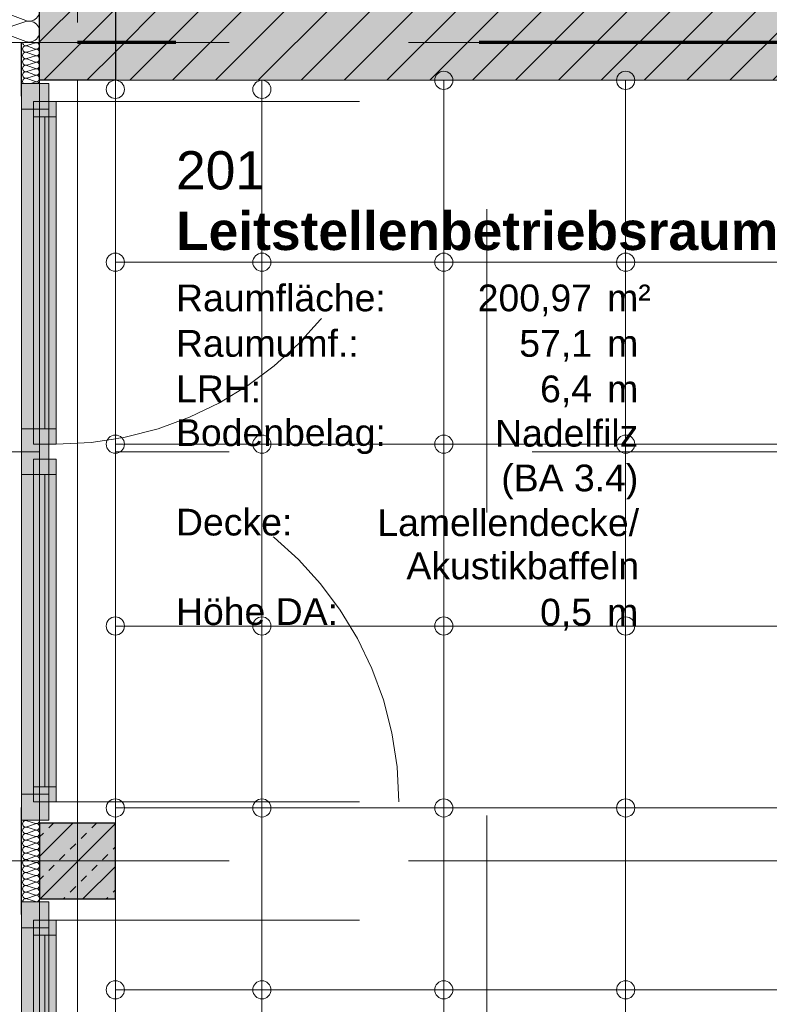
# Model space of a CAD drawing. Header units: metres. Extents: x -45 to 152, y -127 to 99.
# Tile 73 of 256: x -39.34 to -36.87, y -8.57 to -5.33. Entities that reach past the tile are written whole.
import ezdxf

# ---------------------------------------------------------------- set-up
doc = ezdxf.new("R2010")
doc.units = ezdxf.units.M
doc.header["$PDMODE"] = 1
doc.header["$PDSIZE"] = -2
for name, pattern in [('Achsen 01', [5.291531, 3.175, -1.058062, 0.352704, -0.705764]), ('gestrichelt - 01', [2, 1, -1]), ('ISO-03 Gestrichelt mit Abstand', [7.62, 3.048, -4.572]), ('Raster 01', [2, 1, -1])]:
    doc.linetypes.add(name, pattern=pattern)
doc.layers.get('0').update_dxf_attribs({"lineweight": 25})
for name, color, linetype, lineweight, true_color in [('013_Beton und Stahlbetonarbeiten-000 Brüstung', 7, 'Continuous', 9, 0xa6a6a6), ('013_Beton und Stahlbetonarbeiten-000 Sichtbeton-333 Außenstütze', 5, 'Continuous', 5, 0x0000ff), ('013_Beton und Stahlbetonarbeiten-000 Sichtbeton-334 Außenwandöf', 5, 'Continuous', 5, 0x0000ff), ('013_Beton und Stahlbetonarbeiten-000 Sichtbeton-341 tragende In', 5, 'Continuous', 5, 0x0000ff), ('014_Fassadenarbeiten-330 mineralische Dämmung', 7, 'Continuous', 9, 0x666666), ('032_Metallarbeiten-Fenster', 7, 'Continuous', 13, 0x444444), ('AV1-Achsen', 1, 'Achsen 01', 18, 0xff0000), ('AV1-Raster', 7, 'Raster 01', 9, 0xa6a6a6)]:
    doc.layers.add(name, color=color, linetype=linetype, lineweight=lineweight, true_color=true_color)
for name, color, linetype, lineweight in [('013_Beton und Stahlbetonarbeiten-330 Außenstützen', 7, 'Continuous', 25), ('013_Beton und Stahlbetonarbeiten-330 Außenwände', 7, 'Continuous', 25), ('013_Beton und Stahlbetonarbeiten-340 Innenwände', 7, 'Continuous', 18), ('030_Sonnenschutzarbeiten-BLENDSCHUTZ', 7, 'Continuous', 5), ('036_Bodenbelagarbeiten-350 Doppelbodenelement', 7, 'Continuous', 9), ('039_Trockenbauarbeiten-alllg.', 7, 'Continuous', 9), ('_1.35m (3D)', 7, 'Continuous', 9), ('_GRU (2D)', 7, 'Continuous', 9), ('_OG 2 (2D)', 7, 'Continuous', 9), ('_OG 2 - DS (2D)', 7, 'Continuous', 9), ('AV1-Brandschutzkonzept-Brandschutzkonzept', 7, 'Continuous', 5), ('AV1-Stempel-Raumstempel', 7, 'Continuous', 9), ('Bemaßung-Bemaßung', 7, 'Continuous', 9), ('Keine', 7, 'Continuous', 9)]:
    doc.layers.add(name, color=color, linetype=linetype, lineweight=lineweight)
doc.layers.get('0').freeze()
doc.styles.add('Arial', font='arial.ttf')
doc.styles.add('Arial (bold)', font='arialbd.ttf')
doc.dimstyles.new('COE 50', dxfattribs={"dimtxt": 126.090495, "dimasz": 0.001414, "dimexe": 0.001, "dimexo": 0.01, "dimgap": 0.001, "dimtad": 1, "dimdec": 3, "dimtxsty": 'Arial', "dimblk": 'VW_SLASH-4', "dimblk1": 'VW_SLASH-4', "dimblk2": 'VW_SLASH-4', "dimcen": 0, "dimadec": 3, "dimazin": 0, "dimtfac": 0.8, "dimtdec": 3, "dimtix": 1, "dimtmove": 0, "dimatfit": 0, "dimldrblk": 'VW_SLASH-3', "dimfxl": 0.002, "dimfxlon": 1, "dimfrac": 2, "dimtolj": 1, "dimarcsym": 0})
pattern_1 = [(45, (0, 0), (0.07071068, -0.07071068), [0.025, -0.025])]
pattern_2 = [(-135, (0.03106, -0.03313), (0.07071068, -0.07071068), [])]

# ---------------------------------------------------------------- blocks, each defined once
blk = doc.blocks.new('Group-2')
at = {"layer": 'AV1-Raster'}
for p, q in [((-37.8, -22.95), (-37.8, 1.35)), ((1.35, -5.4), (-40.5, -5.4)), ((1.35, -6.75), (-40.5, -6.75)), ((1.35, -8.1), (-40.5, -8.1))]:
    blk.add_line(p, q, dxfattribs=at)
blk = doc.blocks.new('1.35m (3D)')
at = {"layer": 'AV1-Raster', "color": 7}
blk.add_blockref('Group-2', (0, 0), dxfattribs=at)
blk = doc.blocks.new('VW_SLASH-4')
at = {"color": 0, "linetype": 'ByBlock', "lineweight": -2, "transparency": 16777216}
blk.add_line((0, 0), (-1, 0), dxfattribs=at)
at = {"color": 0, "linetype": 'Continuous', "lineweight": 15, "transparency": 16777216, "flags": 128}
blk.add_lwpolyline([(0.5, 0.5), (-0.5, -0.5)], dxfattribs=at)
blk = doc.blocks.new('*D48')
at = {"layer": '030_Sonnenschutzarbeiten-BLENDSCHUTZ', "color": 0, "lineweight": -2}
for p, q in [((-39.575, -8.225), (-39.725, -8.225)), ((-39.675, -10.6043), (-39.675, -8.2957)), ((-39.575, -10.675), (-39.725, -10.675))]:
    blk.add_line(p, q, dxfattribs=at)
at = {"layer": 'Defpoints', "color": 0}
for p in [(-39.675, -8.225), (-38.91, -8.225), (-38.91, -10.675)]:
    blk.add_point(p, dxfattribs=at)
at = {"layer": '030_Sonnenschutzarbeiten-BLENDSCHUTZ', "color": 0, "lineweight": -2, "xscale": 0.070693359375, "yscale": 0.070693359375, "zscale": 0.070693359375}
for p, rotation in [((-39.675, -8.225), 90), ((-39.675, -10.675), 270)]:
    blk.add_blockref('VW_SLASH-4', p, dxfattribs=dict(at, rotation=rotation))
at = {"layer": '030_Sonnenschutzarbeiten-BLENDSCHUTZ', "color": 0, "lineweight": 13, "insert": (-39.8008, -9.45), "char_height": 0.12609, "attachment_point": 5, "rotation": 90, "style": 'Arial'}
blk.add_mtext('\\A1;2,45', dxfattribs=at)
blk = doc.blocks.new('VW_SLASH-3')
at = {"color": 0, "linetype": 'ByBlock', "lineweight": -2, "transparency": 16777216}
blk.add_line((0, 0), (-1, 0), dxfattribs=at)
at = {"color": 0, "linetype": 'Continuous', "lineweight": 15, "transparency": 16777216, "flags": 128}
blk.add_lwpolyline([(0.5, 0.5), (-0.5, -0.5)], dxfattribs=at)
blk = doc.blocks.new('*D49')
at = {"layer": '030_Sonnenschutzarbeiten-BLENDSCHUTZ', "color": 0, "lineweight": -2}
for p, q in [((-39.575, -5.525), (-39.725, -5.525)), ((-39.675, -7.9043), (-39.675, -5.5957)), ((-39.575, -7.975), (-39.725, -7.975))]:
    blk.add_line(p, q, dxfattribs=at)
at = {"layer": 'Defpoints', "color": 0}
for p in [(-39.675, -5.525), (-38.91, -5.525), (-38.91, -7.975)]:
    blk.add_point(p, dxfattribs=at)
at = {"layer": '030_Sonnenschutzarbeiten-BLENDSCHUTZ', "color": 0, "lineweight": -2, "xscale": 0.070693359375, "yscale": 0.070693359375, "zscale": 0.070693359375}
for p, rotation in [((-39.675, -5.525), 90), ((-39.675, -7.975), 270)]:
    blk.add_blockref('VW_SLASH-4', p, dxfattribs=dict(at, rotation=rotation))
at = {"layer": '030_Sonnenschutzarbeiten-BLENDSCHUTZ', "color": 0, "lineweight": 13, "insert": (-39.8008, -6.75), "char_height": 0.12609, "attachment_point": 5, "rotation": 90, "style": 'Arial'}
blk.add_mtext('\\A1;2,45', dxfattribs=at)
blk = doc.blocks.new('Group-187')
at = {"layer": '014_Fassadenarbeiten-330 mineralische Dämmung', "transparency": 33554687, "flags": 128}
for points in [[(-5.2626, 39.32, -0.324435), (-5.2752, 39.2816, -0.324435), (-5.3156, 39.2816, -0.324435), (-5.3282, 39.32), (-5.2949, 39.41, 0.324488), (-5.3075, 39.4485, 0.324488), (-5.3479, 39.4485, 0.324488), (-5.3605, 39.41), (-5.3315, 39.32, -0.324435), (-5.3441, 39.2816, -0.324435), (-5.3845, 39.2816, -0.324435), (-5.3971, 39.32), (-5.3638, 39.41, 0.54007), (-5.4, 39.4548)], [(-5.3971, 39.32, 1.372583), (-5.3315, 39.32), (-5.3605, 39.41, -1.372995)], [(-5.2949, 39.41), (-5.3282, 39.32, 1.372583), (-5.2626, 39.32)], [(-5.4, 39.3184, -0.131588), (-5.4, 39.3005)]]:
    blk.add_lwpolyline(points, format="xyb", dxfattribs=at)
blk = doc.blocks.new('Group-188')
at = {"layer": '014_Fassadenarbeiten-330 mineralische Dämmung', "transparency": 33554687}
blk.add_blockref('Group-187', (0, 0), dxfattribs=at)
blk = doc.blocks.new('Parametric Object-25')
at = {"layer": '014_Fassadenarbeiten-330 mineralische Dämmung', "color": 7, "transparency": 33554687}
blk.add_blockref('Group-188', (0, 0), dxfattribs=at)
at = {"layer": '014_Fassadenarbeiten-330 mineralische Dämmung', "color": 0, "flags": 1}
for tag in ['IFC_UUID', 'instanceID', 'prm0_name', 'prm0_type', 'prm0_value', 'prm1_name', 'prm1_type', 'prm1_value', 'prm2_name', 'prm2_type', 'prm2_value', 'prm3_name', 'prm3_type', 'prm3_value', 'prm4_name', 'prm4_type', 'prm4_value', 'prm5_name', 'prm5_type', 'prm5_value', 'prm6_name', 'prm6_type', 'prm6_value']:
    blk.add_attdef(tag, (-39.4645, -5.4048), '', height=0.00018, dxfattribs=at)
blk = doc.blocks.new('*D443')
at = {"layer": 'Bemaßung-Bemaßung', "color": 0, "lineweight": -2}
for p, q in [((-42.225, 0), (-42.375, 0)), ((-42.325, -5.3293), (-42.325, -0.0707)), ((-42.225, -5.4), (-42.375, -5.4))]:
    blk.add_line(p, q, dxfattribs=at)
at = {"layer": 'Defpoints', "color": 0}
for p in [(-39.15, 0), (-42.325, 0), (-39.15, -5.4)]:
    blk.add_point(p, dxfattribs=at)
at = {"layer": 'Bemaßung-Bemaßung', "color": 0, "lineweight": -2, "xscale": 0.070693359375, "yscale": 0.070693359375, "zscale": 0.070693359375}
for p, rotation in [((-42.325, 0), 90), ((-42.325, -5.4), 270)]:
    blk.add_blockref('VW_SLASH-4', p, dxfattribs=dict(at, rotation=rotation))
at = {"layer": 'Bemaßung-Bemaßung', "color": 0, "insert": (-42.4356, -2.7), "char_height": 0.10087, "attachment_point": 5, "rotation": 90, "style": 'Arial'}
blk.add_mtext('\\A1;5,40', dxfattribs=at)
blk = doc.blocks.new('*D444')
at = {"layer": 'Bemaßung-Bemaßung', "color": 0, "lineweight": -2}
for p, q in [((-42.225, -5.4), (-42.375, -5.4)), ((-42.325, -8.0293), (-42.325, -5.4707)), ((-42.225, -8.1), (-42.375, -8.1))]:
    blk.add_line(p, q, dxfattribs=at)
at = {"layer": 'Defpoints', "color": 0}
for p in [(-42.325, -5.4), (-39.15, -5.4), (-39.15, -8.1)]:
    blk.add_point(p, dxfattribs=at)
at = {"layer": 'Bemaßung-Bemaßung', "color": 0, "lineweight": -2, "xscale": 0.070693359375, "yscale": 0.070693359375, "zscale": 0.070693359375}
for p, rotation in [((-42.325, -5.4), 90), ((-42.325, -8.1), 270)]:
    blk.add_blockref('VW_SLASH-4', p, dxfattribs=dict(at, rotation=rotation))
at = {"layer": 'Bemaßung-Bemaßung', "color": 0, "insert": (-42.4356, -6.75), "char_height": 0.10087, "attachment_point": 5, "rotation": 90, "style": 'Arial'}
blk.add_mtext('\\A1;2,70', dxfattribs=at)
blk = doc.blocks.new('*D445')
at = {"layer": 'Bemaßung-Bemaßung', "color": 0, "lineweight": -2}
for p, q in [((-42.225, -8.1), (-42.375, -8.1)), ((-42.325, -13.4293), (-42.325, -8.1707)), ((-42.225, -13.5), (-42.375, -13.5))]:
    blk.add_line(p, q, dxfattribs=at)
at = {"layer": 'Defpoints', "color": 0}
for p in [(-42.325, -8.1), (-39.15, -8.1), (-39.15, -13.5)]:
    blk.add_point(p, dxfattribs=at)
at = {"layer": 'Bemaßung-Bemaßung', "color": 0, "lineweight": -2, "xscale": 0.070693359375, "yscale": 0.070693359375, "zscale": 0.070693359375}
for p, rotation in [((-42.325, -8.1), 90), ((-42.325, -13.5), 270)]:
    blk.add_blockref('VW_SLASH-4', p, dxfattribs=dict(at, rotation=rotation))
at = {"layer": 'Bemaßung-Bemaßung', "color": 0, "insert": (-42.4356, -10.8), "char_height": 0.10087, "attachment_point": 5, "rotation": 90, "style": 'Arial'}
blk.add_mtext('\\A1;5,40', dxfattribs=at)
blk = doc.blocks.new('*D683')
at = {"layer": 'Bemaßung-Bemaßung', "color": 0, "linetype": 'Continuous', "lineweight": -2}
for p, q in [((-40.225, -5.525), (-40.375, -5.525)), ((-40.325, -5.5957), (-40.325, -18.2043)), ((-40.225, -18.275), (-40.375, -18.275))]:
    blk.add_line(p, q, dxfattribs=at)
at = {"layer": 'Defpoints', "color": 0}
for p in [(-39.025, -5.525), (-40.325, -18.275), (-38.95, -18.275)]:
    blk.add_point(p, dxfattribs=at)
at = {"layer": 'Bemaßung-Bemaßung', "color": 0, "lineweight": -2, "xscale": 0.070693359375, "yscale": 0.070693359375, "zscale": 0.070693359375}
for p, rotation in [((-40.325, -5.525), 90), ((-40.325, -18.275), 270)]:
    blk.add_blockref('VW_SLASH-4', p, dxfattribs=dict(at, rotation=rotation))
at = {"layer": 'Bemaßung-Bemaßung', "color": 0, "insert": (-40.4356, -11.9), "char_height": 0.10087, "attachment_point": 5, "rotation": 90, "style": 'Arial'}
blk.add_mtext('\\A1;12,75', dxfattribs=at)
blk = doc.blocks.new('*D684')
at = {"layer": 'Bemaßung-Bemaßung', "color": 0, "linetype": 'Continuous', "lineweight": -2}
for p, q in [((-40.225, -5.275), (-40.375, -5.275)), ((-40.325, -5.3457), (-40.325, -5.4543)), ((-40.225, -5.525), (-40.375, -5.525))]:
    blk.add_line(p, q, dxfattribs=at)
at = {"layer": 'Defpoints', "color": 0}
for p in [(-39.025, -5.275), (-40.325, -5.525), (-39.025, -5.525)]:
    blk.add_point(p, dxfattribs=at)
at = {"layer": 'Bemaßung-Bemaßung', "color": 0, "lineweight": -2, "xscale": 0.070693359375, "yscale": 0.070693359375, "zscale": 0.070693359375}
for p, rotation in [((-40.325, -5.275), 90), ((-40.325, -5.525), 270)]:
    blk.add_blockref('VW_SLASH-4', p, dxfattribs=dict(at, rotation=rotation))
at = {"layer": 'Bemaßung-Bemaßung', "color": 0, "insert": (-40.4265, -5.4), "char_height": 0.10087, "attachment_point": 5, "rotation": 90, "style": 'Arial'}
blk.add_mtext('\\A1;25', dxfattribs=at)
blk = doc.blocks.new('*D727')
at = {"layer": 'Bemaßung-Bemaßung', "color": 0, "lineweight": -2}
for p, q in [((-40.725, -8.225), (-40.875, -8.225)), ((-40.825, -8.2957), (-40.825, -10.6043)), ((-40.725, -10.675), (-40.875, -10.675))]:
    blk.add_line(p, q, dxfattribs=at)
at = {"layer": 'Defpoints', "color": 0}
for p in [(-39.025, -8.225), (-40.825, -10.675), (-39.025, -10.675)]:
    blk.add_point(p, dxfattribs=at)
at = {"layer": 'Bemaßung-Bemaßung', "color": 0, "lineweight": -2, "xscale": 0.070693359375, "yscale": 0.070693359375, "zscale": 0.070693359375}
for p, rotation in [((-40.825, -8.225), 90), ((-40.825, -10.675), 270)]:
    blk.add_blockref('VW_SLASH-4', p, dxfattribs=dict(at, rotation=rotation))
at = {"layer": 'Bemaßung-Bemaßung', "color": 0, "insert": (-40.9356, -9.45), "char_height": 0.10087, "attachment_point": 5, "rotation": 90, "style": 'Arial'}
blk.add_mtext('\\A1;2,45', dxfattribs=at)
blk = doc.blocks.new('*D728')
at = {"layer": 'Bemaßung-Bemaßung', "color": 0, "lineweight": -2}
for p, q in [((-40.725, -7.975), (-40.875, -7.975)), ((-40.825, -8.0457), (-40.825, -8.1543)), ((-40.725, -8.225), (-40.875, -8.225))]:
    blk.add_line(p, q, dxfattribs=at)
at = {"layer": 'Defpoints', "color": 0}
for p in [(-39.025, -7.975), (-40.825, -8.225), (-39.025, -8.225)]:
    blk.add_point(p, dxfattribs=at)
at = {"layer": 'Bemaßung-Bemaßung', "color": 0, "lineweight": -2, "xscale": 0.070693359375, "yscale": 0.070693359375, "zscale": 0.070693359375}
for p, rotation in [((-40.825, -7.975), 90), ((-40.825, -8.225), 270)]:
    blk.add_blockref('VW_SLASH-4', p, dxfattribs=dict(at, rotation=rotation))
at = {"layer": 'Bemaßung-Bemaßung', "color": 0, "insert": (-40.9265, -8.1), "char_height": 0.10087, "attachment_point": 5, "rotation": 90, "style": 'Arial'}
blk.add_mtext('\\A1;25', dxfattribs=at)
blk = doc.blocks.new('*D729')
at = {"layer": 'Bemaßung-Bemaßung', "color": 0, "lineweight": -2}
for p, q in [((-40.725, -5.525), (-40.875, -5.525)), ((-40.825, -5.5957), (-40.825, -7.9043)), ((-40.725, -7.975), (-40.875, -7.975))]:
    blk.add_line(p, q, dxfattribs=at)
at = {"layer": 'Defpoints', "color": 0}
for p in [(-39.275, -5.525), (-40.825, -7.975), (-39.025, -7.975)]:
    blk.add_point(p, dxfattribs=at)
at = {"layer": 'Bemaßung-Bemaßung', "color": 0, "lineweight": -2, "xscale": 0.070693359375, "yscale": 0.070693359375, "zscale": 0.070693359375}
for p, rotation in [((-40.825, -5.525), 90), ((-40.825, -7.975), 270)]:
    blk.add_blockref('VW_SLASH-4', p, dxfattribs=dict(at, rotation=rotation))
at = {"layer": 'Bemaßung-Bemaßung', "color": 0, "insert": (-40.9356, -6.75), "char_height": 0.10087, "attachment_point": 5, "rotation": 90, "style": 'Arial'}
blk.add_mtext('\\A1;2,45', dxfattribs=at)
blk = doc.blocks.new('*D730')
at = {"layer": 'Bemaßung-Bemaßung', "color": 0, "lineweight": -2}
for p, q in [((-40.725, 0.125), (-40.875, 0.125)), ((-40.825, 0.0543), (-40.825, -5.4543)), ((-40.725, -5.525), (-40.875, -5.525))]:
    blk.add_line(p, q, dxfattribs=at)
at = {"layer": 'Defpoints', "color": 0}
for p in [(-39.275, 0.125), (-40.825, -5.525), (-39.275, -5.525)]:
    blk.add_point(p, dxfattribs=at)
at = {"layer": 'Bemaßung-Bemaßung', "color": 0, "lineweight": -2, "xscale": 0.070693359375, "yscale": 0.070693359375, "zscale": 0.070693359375}
for p, rotation in [((-40.825, 0.125), 90), ((-40.825, -5.525), 270)]:
    blk.add_blockref('VW_SLASH-4', p, dxfattribs=dict(at, rotation=rotation))
at = {"layer": 'Bemaßung-Bemaßung', "color": 0, "insert": (-40.9356, -2.7), "char_height": 0.10087, "attachment_point": 5, "rotation": 90, "style": 'Arial'}
blk.add_mtext('\\A1;5,65', dxfattribs=at)
blk = doc.blocks.new('Group-315')
at = {"layer": 'AV1-Stempel-Raumstempel'}
for s, insert, char_height, attachment_point, line_spacing_factor, style in [('201', (-38.825, -5.7587), 0.12609, 1, 0.969122, 'Arial'), ('Leitstellenbetriebsraum', (-38.825, -5.9587), 0.12609, 1, 0.969122, 'Arial (bold)'), ('Raumfläche:', (-38.825, -6.1986), 0.088263, 1, 0.967919, 'Arial'), ('200,97', (-37.4525, -6.1986), 0.08826, 3, 0.967919, 'Arial'), ('m²', (-37.4025, -6.1986), 0.08826, 1, 0.967919, 'Arial'), ('Raumumf.:', (-38.825, -6.3486), 0.08826, 1, 0.967919, 'Arial'), ('57,1', (-37.4525, -6.3486), 0.08826, 3, 0.967919, 'Arial'), ('m', (-37.4025, -6.3486), 0.0883, 1, 0.967919, 'Arial'), ('LRH:', (-38.825, -6.4986), 0.08826, 1, 0.967919, 'Arial'), ('6,4', (-37.4525, -6.4986), 0.08826, 3, 0.967919, 'Arial'), ('m', (-37.4025, -6.4986), 0.0883, 1, 0.967919, 'Arial'), ('Bodenbelag:', (-38.825, -6.643), 0.088263, 1, 0.967919, 'Arial'), ('Nadelfilz', (-37.2997, -6.6449), 0.08826, 3, 0.967919, 'Arial'), ('(BA 3.4)', (-37.2997, -6.7924), 0.08826, 3, 0.967919, 'Arial'), ('Decke:', (-38.825, -6.9381), 0.08826, 1, 0.967919, 'Arial'), ('Lamellendecke/\\PAkustikbaffeln', (-37.2972, -6.94), 0.088263, 3, 0.967919, 'Arial'), ('Höhe DA:', (-38.825, -7.2332), 0.08826, 1, 0.967919, 'Arial'), ('0,5', (-37.4525, -7.2351), 0.08826, 3, 0.967919, 'Arial'), ('m', (-37.4025, -7.2351), 0.0883, 1, 0.967919, 'Arial')]:
    blk.add_mtext(s, dxfattribs=dict(at, insert=insert, char_height=char_height, attachment_point=attachment_point, line_spacing_factor=line_spacing_factor, style=style))
at = {"layer": 'AV1-Stempel-Raumstempel', "color": 0, "flags": 1}
for tag in ['Raumnummer', 'Raumname', 'Raumfläche', 'Raumumfang', 'LRH', 'Bodenbelag', 'Bodendetail', 'Decke', 'Höhe_DA']:
    blk.add_attdef(tag, (-39.025, -7.3535), '', height=0.00018, dxfattribs=at)
blk = doc.blocks.new('COE - Fenster 01')
at = {"layer": '032_Metallarbeiten-Fenster', "linetype": 'Continuous', "lineweight": 0}
for points in [[(-0.03, 2.515), (-0.03, 2.43), (0.06, 2.43), (0.06, 2.515)], [(0.02, 2.455), (0.02, 2.405), (-0.055, 2.405), (-0.055, 2.455)], [(0.02, 2.405), (0.02, 1.375), (-0.055, 1.375), (-0.055, 2.405)], [(-0.03, 2.43), (0.06, 2.43), (0.06, 0.17), (-0.03, 0.17)], [(0.02, 1.375), (0.02, 1.325), (-0.055, 1.325), (-0.055, 1.375)], [(0.06, 1.375), (0.06, 1.225), (-0.03, 1.225), (-0.03, 1.375)], [(0.02, 1.225), (0.02, 1.275), (-0.055, 1.275), (-0.055, 1.225)], [(0.02, 0.195), (0.02, 1.225), (-0.055, 1.225), (-0.055, 0.195)], [(0.02, 0.145), (0.02, 0.195), (-0.055, 0.195), (-0.055, 0.145)], [(0.06, 0.17), (-0.03, 0.17), (-0.03, 0.085), (0.06, 0.085)]]:
    blk.add_hatch(color=7, dxfattribs=at).paths.add_polyline_path(points)
at = {"layer": '032_Metallarbeiten-Fenster', "color": 7, "linetype": 'gestrichelt - 01', "lineweight": 18, "transparency": 33554687}
for p, q in [((-0.055, 2.455), (-1.185, 2.455)), ((-0.055, 0.145), (-1.185, 0.145))]:
    blk.add_line(p, q, dxfattribs=at)
at = {"layer": '032_Metallarbeiten-Fenster', "color": 7, "lineweight": 18}
for p, q in [((-0.0175, 2.405), (-0.0175, 1.375)), ((-0.0175, 0.195), (-0.0175, 1.225))]:
    blk.add_line(p, q, dxfattribs=at)
at = {"layer": '032_Metallarbeiten-Fenster', "color": 7, "lineweight": 18, "flags": 128}
for points in [[(-0.03, 2.515), (-0.03, 2.43), (0.06, 2.43), (0.06, 2.515)], [(0.02, 2.455), (0.02, 2.405), (-0.055, 2.405), (-0.055, 2.455)], [(0.02, 2.405), (0.02, 1.375), (-0.055, 1.375), (-0.055, 2.405)], [(-0.03, 2.43), (0.06, 2.43), (0.06, 0.17), (-0.03, 0.17)], [(0.02, 1.375), (0.02, 1.325), (-0.055, 1.325), (-0.055, 1.375)], [(0.06, 1.375), (0.06, 1.225), (-0.03, 1.225), (-0.03, 1.375)], [(0.02, 1.225), (0.02, 1.275), (-0.055, 1.275), (-0.055, 1.225)], [(0.02, 0.195), (0.02, 1.225), (-0.055, 1.225), (-0.055, 0.195)], [(0.02, 0.145), (0.02, 0.195), (-0.055, 0.195), (-0.055, 0.145)], [(0.06, 0.17), (-0.03, 0.17), (-0.03, 0.085), (0.06, 0.085)]]:
    blk.add_lwpolyline(points, close=True, dxfattribs=at)
at = {"layer": '032_Metallarbeiten-Fenster', "color": 7, "linetype": 'gestrichelt - 01', "lineweight": 18, "transparency": 33554687}
for centre, start, end in [((-0.055, 2.455), 180.0004, 270), ((-0.055, 0.145), 90, 179.9996)]:
    blk.add_arc(centre, 1.13, start, end, dxfattribs=at)
blk = doc.blocks.new('Group-432')
at = {"layer": '014_Fassadenarbeiten-330 mineralische Dämmung', "transparency": 33554687, "flags": 128}
for points in [[(15.3239, -23.284, 0.513088), (15.3342, -23.27), (15.3252, -23.242, -1.372995), (15.3456, -23.242), (15.3353, -23.27, 1.372583), (15.3557, -23.27), (15.3467, -23.242, -1.372995), (15.3671, -23.242), (15.3567, -23.27, 1.372583), (15.3771, -23.27)], [(15.3353, -23.27, 1.372583), (15.3557, -23.27), (15.3467, -23.242, -1.372995), (15.3671, -23.242), (15.3567, -23.27, 1.372583), (15.3771, -23.27), (15.3681, -23.242, -1.372995), (15.3885, -23.242), (15.3782, -23.27, 1.372583), (15.3986, -23.27), (15.3896, -23.242, -1.372995), (15.41, -23.242), (15.3996, -23.27, 1.372583), (15.42, -23.27), (15.411, -23.242, -1.372995), (15.4314, -23.242), (15.4211, -23.27, 1.372583), (15.4415, -23.27), (15.4325, -23.242, -1.372995), (15.4529, -23.242), (15.4425, -23.27, 1.372583), (15.4629, -23.27), (15.4539, -23.242, -1.372995), (15.4743, -23.242), (15.464, -23.27, 1.372583), (15.4844, -23.27), (15.4754, -23.242, -1.372995), (15.4958, -23.242), (15.4854, -23.27, 1.372583), (15.5058, -23.27), (15.4968, -23.242, -1.372995), (15.5172, -23.242), (15.5069, -23.27, 1.372583), (15.5273, -23.27), (15.5183, -23.242, -1.372995), (15.5387, -23.242), (15.5283, -23.27, 1.372583), (15.5487, -23.27), (15.5397, -23.242, -1.372995), (15.5601, -23.242), (15.5498, -23.27, 1.372583), (15.5702, -23.27), (15.5612, -23.242, -1.372995), (15.5816, -23.242)], [(15.5283, -23.27, 0.324435), (15.5322, -23.282, 0.324435), (15.5448, -23.282, 0.324435), (15.5487, -23.27), (15.5397, -23.242, -0.324488), (15.5436, -23.23, -0.324488), (15.5562, -23.23, -0.324488), (15.5601, -23.242), (15.5498, -23.27, 0.324435), (15.5537, -23.282, 0.324435), (15.5663, -23.282, 0.324435), (15.5702, -23.27), (15.5612, -23.242, -0.324488), (15.5651, -23.23, -0.324488), (15.5777, -23.23, -0.324488), (15.5816, -23.242), (15.5712, -23.27, 0.324435), (15.5751, -23.282, 0.324435), (15.5877, -23.282, 0.324435), (15.5916, -23.27), (15.5826, -23.242, -0.540253), (15.5939, -23.228)], [(15.5939, -23.2791, -0.225321), (15.5927, -23.27), (15.5939, -23.2667)]]:
    blk.add_lwpolyline(points, format="xyb", dxfattribs=at)
blk = doc.blocks.new('Group-436')
at = {"layer": '014_Fassadenarbeiten-330 mineralische Dämmung', "transparency": 33554687}
blk.add_blockref('Group-432', (0, 0), dxfattribs=at)
blk = doc.blocks.new('Parametric Object-54')
at = {"layer": '014_Fassadenarbeiten-330 mineralische Dämmung', "color": 7, "transparency": 33554687}
blk.add_blockref('Group-436', (0, 0), dxfattribs=at)
at = {"layer": '014_Fassadenarbeiten-330 mineralische Dämmung', "color": 0, "flags": 1}
for tag in ['IFC_UUID', 'instanceID', 'prm0_name', 'prm0_type', 'prm0_value', 'prm1_name', 'prm1_type', 'prm1_value', 'prm2_name', 'prm2_type', 'prm2_value', 'prm3_name', 'prm3_type', 'prm3_value', 'prm4_name', 'prm4_type', 'prm4_value', 'prm5_name', 'prm5_type', 'prm5_value', 'prm6_name', 'prm6_type', 'prm6_value']:
    blk.add_attdef(tag, (-39.3335, -8.235), '', height=0.00018, dxfattribs=at)
blk = doc.blocks.new('Group-438')
at = {"layer": '014_Fassadenarbeiten-330 mineralische Dämmung', "transparency": 33554687, "flags": 128}
for points in [[(15.4589, -23.284, 0.513088), (15.4692, -23.27), (15.4602, -23.242, -1.372995), (15.4806, -23.242), (15.4703, -23.27, 1.372583), (15.4907, -23.27), (15.4817, -23.242, -1.372995), (15.5021, -23.242), (15.4917, -23.27, 1.372583), (15.5121, -23.27)], [(15.4703, -23.27, 1.372583), (15.4907, -23.27), (15.4817, -23.242, -1.372995), (15.5021, -23.242), (15.4917, -23.27, 1.372583), (15.5121, -23.27), (15.5031, -23.242, -1.372995), (15.5235, -23.242), (15.5132, -23.27, 1.372583), (15.5336, -23.27), (15.5246, -23.242, -1.372995), (15.545, -23.242), (15.5346, -23.27, 1.372583), (15.555, -23.27), (15.546, -23.242, -1.372995), (15.5664, -23.242)], [(15.5132, -23.27, 0.324435), (15.5171, -23.282, 0.324435), (15.5297, -23.282, 0.324435), (15.5336, -23.27), (15.5246, -23.242, -0.324488), (15.5285, -23.23, -0.324488), (15.5411, -23.23, -0.324488), (15.545, -23.242), (15.5346, -23.27, 0.324435), (15.5385, -23.282, 0.324435), (15.5511, -23.282, 0.324435), (15.555, -23.27), (15.546, -23.242, -0.324488), (15.5499, -23.23, -0.324488), (15.5625, -23.23, -0.324488), (15.5664, -23.242), (15.5561, -23.27, 0.324435), (15.56, -23.282, 0.324435), (15.5726, -23.282, 0.324435), (15.5765, -23.27), (15.5675, -23.242, -0.324488), (15.5714, -23.23, -0.324488), (15.584, -23.23, -0.324488), (15.5879, -23.242), (15.5775, -23.27, 0.719228), (15.5939, -23.2821)], [(15.5939, -23.2574), (15.5889, -23.242, -0.356824), (15.5939, -23.2294)]]:
    blk.add_lwpolyline(points, format="xyb", dxfattribs=at)
blk = doc.blocks.new('Group-442')
at = {"layer": '014_Fassadenarbeiten-330 mineralische Dämmung', "transparency": 33554687}
blk.add_blockref('Group-438', (0, 0), dxfattribs=at)
blk = doc.blocks.new('Parametric Object-55')
at = {"layer": '014_Fassadenarbeiten-330 mineralische Dämmung', "color": 7, "transparency": 33554687}
blk.add_blockref('Group-442', (0, 0), dxfattribs=at)
at = {"layer": '014_Fassadenarbeiten-330 mineralische Dämmung', "color": 0, "flags": 1}
for tag in ['IFC_UUID', 'instanceID', 'prm0_name', 'prm0_type', 'prm0_value', 'prm1_name', 'prm1_type', 'prm1_value', 'prm2_name', 'prm2_type', 'prm2_value', 'prm3_name', 'prm3_type', 'prm3_value', 'prm4_name', 'prm4_type', 'prm4_value', 'prm5_name', 'prm5_type', 'prm5_value', 'prm6_name', 'prm6_type', 'prm6_value']:
    blk.add_attdef(tag, (-39.3474, -5.535), '', height=0.00018, dxfattribs=at)
blk = doc.blocks.new('Group-736')
at = {"layer": 'AV1-Achsen'}
blk.add_line((-39.15, -26.5), (-39.15, 4.9), dxfattribs=at)
blk = doc.blocks.new('Group-741')
at = {"layer": 'AV1-Achsen'}
blk.add_line((-43.35, -5.4), (4.2, -5.4), dxfattribs=at)
blk = doc.blocks.new('Group-742')
at = {"layer": 'AV1-Achsen'}
blk.add_line((-43.35, -8.1), (4.2, -8.1), dxfattribs=at)
blk = doc.blocks.new('GRU (2D)')
at = {"layer": 'AV1-Achsen', "color": 7}
for name in ['Group-736', 'Group-741', 'Group-742']:
    blk.add_blockref(name, (0, 0), dxfattribs=at)
blk = doc.blocks.new('OG 2 - DS (2D)')
at = {"layer": '030_Sonnenschutzarbeiten-BLENDSCHUTZ', "linetype": 'Continuous', "lineweight": 0, "transparency": 33554610}
for points in [[(-39.15, -5.525), (-39.15, -7.975), (-39.22, -7.975), (-39.22, -5.525)], [(-39.15, -10.675), (-39.15, -8.225), (-39.22, -8.225), (-39.22, -10.675)]]:
    blk.add_hatch(color=161, dxfattribs=at).paths.add_polyline_path(points)
at = {"layer": '030_Sonnenschutzarbeiten-BLENDSCHUTZ', "color": 251, "lineweight": 13, "flags": 128}
for points in [[(-39.15, -5.525), (-39.15, -7.975), (-39.22, -7.975), (-39.22, -5.525)], [(-39.15, -10.675), (-39.15, -8.225), (-39.22, -8.225), (-39.22, -10.675)]]:
    blk.add_lwpolyline(points, close=True, dxfattribs=at)
at = {"layer": '030_Sonnenschutzarbeiten-BLENDSCHUTZ', "color": 7, "lineweight": 13}
for base, p1, p2, picture, middle in [((-39.675, -5.525), (-38.91, -7.975), (-38.91, -5.525), '*D49', (-39.8008, -6.75)), ((-39.675, -8.225), (-38.91, -10.675), (-38.91, -8.225), '*D48', (-39.8008, -9.45))]:
    dim = blk.add_linear_dim(base=base, p1=p1, p2=p2, angle=270, text='2,45', dimstyle='COE 50', override={"dimtxt": 0.12609, "dimasz": 0.070693, "dimexe": 0.05, "dimgap": 0.05, "dimpost": '<>', "dimtxsty": 'Arial', "dimtmove": 2, "dimfxl": 0.1}, dxfattribs=at)
    dim.commit()
    dim.dimension.update_dxf_attribs({"geometry": picture, "text_midpoint": middle})
blk = doc.blocks.new('OG 2 (2D)')
at = {"layer": '032_Metallarbeiten-Fenster', "linetype": 'Continuous', "lineweight": 0, "transparency": 33554687}
for points in [[(-39.3343, -5.4), (-39.3343, -5.5769), (-39.3363, -5.5769), (-39.3363, -5.4)], [(-39.3343, -7.9231), (-39.3343, -8.2769), (-39.3363, -8.2769), (-39.3363, -7.9231)]]:
    blk.add_hatch(color=181, dxfattribs=at).paths.add_polyline_path(points)
at = {"layer": '014_Fassadenarbeiten-330 mineralische Dämmung', "flags": 128}
blk.add_lwpolyline([(-18.9, 0.305), (-18.9, 0.125), (-39.275, 0.125), (-39.275, -5.4), (-39.455, -5.4), (-39.455, 0.305)], close=True, dxfattribs=at)
at = {"layer": '032_Metallarbeiten-Fenster', "color": 7, "linetype": 'Continuous', "lineweight": 9, "transparency": 33554687, "flags": 128}
for points in [[(-39.3343, -5.4), (-39.3343, -5.5769), (-39.3363, -5.5769), (-39.3363, -5.4)], [(-39.3343, -7.9231), (-39.3343, -8.2769), (-39.3363, -8.2769), (-39.3363, -7.9231)]]:
    blk.add_lwpolyline(points, close=True, dxfattribs=at)
at = {"layer": '036_Bodenbelagarbeiten-350 Doppelbodenelement', "color": 230, "linetype": 'Continuous', "flags": 128}
for points in [[(-38.5416, -5.525), (-37.9416, -5.525), (-37.9416, -6.125), (-38.5416, -6.125)], [(-37.9416, -5.525), (-37.3416, -5.525), (-37.3416, -6.125), (-37.9416, -6.125)], [(-37.3416, -5.525), (-36.7416, -5.525), (-36.7416, -6.125), (-37.3416, -6.125)], [(-38.5416, -6.125), (-37.9416, -6.125), (-37.9416, -6.725), (-38.5416, -6.725)], [(-37.9416, -6.125), (-37.3416, -6.125), (-37.3416, -6.725), (-37.9416, -6.725)], [(-37.3416, -6.125), (-36.7416, -6.125), (-36.7416, -6.725), (-37.3416, -6.725)], [(-38.5416, -6.725), (-37.9416, -6.725), (-37.9416, -7.325), (-38.5416, -7.325)], [(-37.9416, -6.725), (-37.3416, -6.725), (-37.3416, -7.325), (-37.9416, -7.325)], [(-37.3416, -6.725), (-36.7416, -6.725), (-36.7416, -7.325), (-37.3416, -7.325)], [(-38.5416, -7.325), (-37.9416, -7.325), (-37.9416, -7.925), (-38.5416, -7.925)], [(-37.9416, -7.325), (-37.3416, -7.325), (-37.3416, -7.925), (-37.9416, -7.925)], [(-37.3416, -7.325), (-36.7416, -7.325), (-36.7416, -7.925), (-37.3416, -7.925)], [(-38.5416, -7.925), (-37.9416, -7.925), (-37.9416, -8.525), (-38.5416, -8.525)], [(-37.9416, -7.925), (-37.3416, -7.925), (-37.3416, -8.525), (-37.9416, -8.525)], [(-37.3416, -7.925), (-36.7416, -7.925), (-36.7416, -8.525), (-37.3416, -8.525)], [(-38.5416, -8.525), (-37.9416, -8.525), (-37.9416, -9.125), (-38.5416, -9.125)], [(-37.9416, -8.525), (-37.3416, -8.525), (-37.3416, -9.125), (-37.9416, -9.125)], [(-37.3416, -8.525), (-36.7416, -8.525), (-36.7416, -9.125), (-37.3416, -9.125)]]:
    blk.add_lwpolyline(points, close=True, dxfattribs=at)
at = {"layer": '036_Bodenbelagarbeiten-350 Doppelbodenelement', "color": 230, "lineweight": 18}
for centre in [(-37.9416, -5.525), (-37.3416, -5.525), (-38.5416, -5.555), (-38.5416, -6.125), (-37.9416, -6.125), (-37.3416, -6.125), (-38.5416, -6.725), (-37.9416, -6.725), (-37.3416, -6.725), (-38.5416, -7.325), (-37.9416, -7.325), (-37.3416, -7.325), (-38.5416, -7.925), (-37.9416, -7.925), (-37.3416, -7.925), (-38.5416, -8.525), (-37.9416, -8.525), (-37.3416, -8.525)]:
    blk.add_circle(centre, 0.03, dxfattribs=at)
at = {"layer": 'AV1-Brandschutzkonzept-Brandschutzkonzept', "color": 40, "linetype": 'gestrichelt - 01', "lineweight": 70, "true_color": 0xffc000, "transparency": 33554687}
blk.add_line((-22.825, -5.4), (-39.15, -5.4), dxfattribs=at)
at = {"layer": '014_Fassadenarbeiten-330 mineralische Dämmung', "rotation": 90}
blk.add_blockref('Parametric Object-25', (0, 0), dxfattribs=at)
at = {"layer": 'AV1-Stempel-Raumstempel'}
blk.add_blockref('Group-315', (0, 0), dxfattribs=at)
at = {"layer": 'Bemaßung-Bemaßung', "color": 1}
dim = blk.add_linear_dim(base=(-42.325, 0), p1=(-39.15, -5.4), p2=(-39.15, 0), angle=270, text='5,40', dimstyle='COE 50', override={"dimtxt": 0.100872, "dimasz": 0.070693, "dimexe": 0.05, "dimgap": 0.05, "dimpost": '<>', "dimtxsty": 'Arial', "dimtmove": 2, "dimfxl": 0.1}, dxfattribs=at)
dim.commit()
dim.dimension.update_dxf_attribs({"geometry": '*D443', "text_midpoint": (-42.4356, -2.7)})
at = {"color": 255}
for points in [[(-39.275, -7.975), (-39.275, -5.525), (-39.025, -5.525), (-39.025, -7.975)], [(-39.275, -10.675), (-39.275, -8.225), (-39.025, -8.225), (-39.025, -10.675)]]:
    blk.add_wipeout(points, dxfattribs=at).dxf.layer = '013_Beton und Stahlbetonarbeiten-000 Brüstung'
at = {"layer": '013_Beton und Stahlbetonarbeiten-330 Außenstützen', "linetype": 'Continuous', "lineweight": 0, "true_color": 0xc0c0c0}
blk.add_hatch(color=9, dxfattribs=at).paths.add_polyline_path([(-39.025, -7.975), (-39.275, -7.975), (-39.275, -8.225), (-39.025, -8.225)])
at = {"layer": '013_Beton und Stahlbetonarbeiten-330 Außenstützen', "linetype": 'Continuous', "lineweight": 13}
h = blk.add_hatch(dxfattribs=at)
h.set_pattern_fill('Stahlbeton-1', color=251, style=0, pattern_type=2)
h.set_pattern_definition(pattern_1)
h.paths.add_polyline_path([(-39.025, -7.975), (-39.275, -7.975), (-39.275, -8.225), (-39.025, -8.225)])
h = blk.add_hatch(dxfattribs=at)
h.set_pattern_fill('Stahlbeton', color=251, style=0, pattern_type=2)
h.set_pattern_definition(pattern_2)
h.paths.add_polyline_path([(-39.025, -7.975), (-39.275, -7.975), (-39.275, -8.225), (-39.025, -8.225)])
at = {"layer": '013_Beton und Stahlbetonarbeiten-330 Außenwände', "linetype": 'Continuous', "lineweight": 0, "true_color": 0xc0c0c0}
blk.add_hatch(color=9, dxfattribs=at).paths.add_polyline_path([(-39.275, 0.125), (-18.775, 0.125), (-18.775, -0.125), (-39.025, -0.125), (-39.025, -5.525), (-39.275, -5.525)])
at = {"layer": '013_Beton und Stahlbetonarbeiten-330 Außenwände', "linetype": 'Continuous', "lineweight": 13}
h = blk.add_hatch(dxfattribs=at)
h.set_pattern_fill('Stahlbeton-1', color=251, style=0, pattern_type=2)
h.set_pattern_definition(pattern_1)
h.paths.add_polyline_path([(-39.275, 0.125), (-18.775, 0.125), (-18.775, -0.125), (-39.025, -0.125), (-39.025, -5.525), (-39.275, -5.525)])
h = blk.add_hatch(dxfattribs=at)
h.set_pattern_fill('Stahlbeton', color=251, style=0, pattern_type=2)
h.set_pattern_definition(pattern_2)
h.paths.add_polyline_path([(-39.275, 0.125), (-18.775, 0.125), (-18.775, -0.125), (-39.025, -0.125), (-39.025, -5.525), (-39.275, -5.525)])
at = {"layer": '013_Beton und Stahlbetonarbeiten-340 Innenwände', "linetype": 'Continuous', "lineweight": 0, "true_color": 0xc0c0c0}
blk.add_hatch(color=9, dxfattribs=at).paths.add_polyline_path([(-22.825, -5.275), (-22.825, -5.525), (-39.025, -5.525), (-39.025, -5.275)])
at = {"layer": '013_Beton und Stahlbetonarbeiten-340 Innenwände', "linetype": 'Continuous', "lineweight": 13}
h = blk.add_hatch(dxfattribs=at)
h.set_pattern_fill('Stahlbeton-1', color=251, style=0, pattern_type=2)
h.set_pattern_definition(pattern_1)
h.paths.add_polyline_path([(-22.825, -5.275), (-22.825, -5.525), (-39.025, -5.525), (-39.025, -5.275)])
h = blk.add_hatch(dxfattribs=at)
h.set_pattern_fill('Stahlbeton', color=251, style=0, pattern_type=2)
h.set_pattern_definition(pattern_2)
h.paths.add_polyline_path([(-22.825, -5.275), (-22.825, -5.525), (-39.025, -5.525), (-39.025, -5.275)])
at = {"layer": '013_Beton und Stahlbetonarbeiten-000 Brüstung', "flags": 128}
for points in [[(-39.275, -7.975), (-39.275, -5.525), (-39.025, -5.525), (-39.025, -7.975)], [(-39.275, -10.675), (-39.275, -8.225), (-39.025, -8.225), (-39.025, -10.675)]]:
    blk.add_lwpolyline(points, close=True, dxfattribs=at)
at = {"layer": '013_Beton und Stahlbetonarbeiten-000 Sichtbeton-333 Außenstütze', "color": 30}
blk.add_solid([(-39.025, -7.975), (-39.025, -8.225), (-39.075, -8.025), (-39.075, -8.175)], dxfattribs=at)
at = {"layer": '013_Beton und Stahlbetonarbeiten-000 Sichtbeton-334 Außenwandöf', "color": 30}
for points in [[(-39.275, -5.525), (-39.025, -5.525), (-39.275, -5.475), (-39.025, -5.475)], [(-39.275, -7.975), (-39.025, -7.975), (-39.275, -8.025), (-39.075, -8.025)], [(-39.275, -8.175), (-39.075, -8.175), (-39.275, -8.225), (-39.025, -8.225)]]:
    blk.add_solid(points, dxfattribs=at)
at = {"layer": '013_Beton und Stahlbetonarbeiten-000 Sichtbeton-341 tragende In', "color": 30}
blk.add_solid([(-39.025, -5.525), (-36.325, -5.525), (-39.025, -5.475), (-36.325, -5.475)], dxfattribs=at)
at = {"layer": '013_Beton und Stahlbetonarbeiten-330 Außenstützen', "flags": 128}
blk.add_lwpolyline([(-39.025, -7.975), (-39.275, -7.975), (-39.275, -8.225), (-39.025, -8.225)], close=True, dxfattribs=at)
at = {"layer": '013_Beton und Stahlbetonarbeiten-330 Außenwände', "flags": 128}
blk.add_lwpolyline([(-39.275, 0.125), (-18.775, 0.125), (-18.775, -0.125), (-39.025, -0.125), (-39.025, -5.525), (-39.275, -5.525)], close=True, dxfattribs=at)
at = {"layer": '013_Beton und Stahlbetonarbeiten-340 Innenwände', "flags": 128}
blk.add_lwpolyline([(-22.825, -5.275), (-22.825, -5.525), (-39.025, -5.525), (-39.025, -5.275)], close=True, dxfattribs=at)
at = {"layer": '036_Bodenbelagarbeiten-350 Doppelbodenelement', "color": 230, "linetype": 'Continuous', "flags": 128}
for points in [[(-39.025, -5.525), (-38.5416, -5.525), (-38.5416, -6.125), (-39.025, -6.125)], [(-39.025, -6.125), (-38.5416, -6.125), (-38.5416, -6.725), (-39.025, -6.725)], [(-39.025, -6.725), (-38.5416, -6.725), (-38.5416, -7.325), (-39.025, -7.325)], [(-39.025, -7.325), (-38.5416, -7.325), (-38.5416, -7.925), (-39.025, -7.925)], [(-39.025, -7.925), (-38.5416, -7.925), (-38.5416, -8.525), (-39.025, -8.525)], [(-39.025, -8.525), (-38.5416, -8.525), (-38.5416, -9.125), (-39.025, -9.125)]]:
    blk.add_lwpolyline(points, close=True, dxfattribs=at)
at = {"layer": '036_Bodenbelagarbeiten-350 Doppelbodenelement', "color": 230, "lineweight": 18}
for centre in [(-39.025, -5.555), (-39.025, -6.125), (-39.025, -6.725), (-39.025, -7.325), (-39.025, -7.925), (-39.025, -8.525)]:
    blk.add_circle(centre, 0.03, dxfattribs=at)
at = {"layer": '039_Trockenbauarbeiten-alllg.', "color": 5, "linetype": 'ISO-03 Gestrichelt mit Abstand'}
for p, q in [((-39.15, -5.525), (-39.15, -7.975)), ((-39.15, -8.225), (-39.15, -10.675))]:
    blk.add_line(p, q, dxfattribs=at)
at = {"layer": 'Keine', "color": 8, "linetype": 'Continuous', "lineweight": 13, "flags": 128}
blk.add_lwpolyline([(-39.025, -5.525), (-23.075, -5.525), (-23.075, -21.475), (-39.025, -21.475)], close=True, dxfattribs=at)
at = {"layer": '014_Fassadenarbeiten-330 mineralische Dämmung', "rotation": 270}
blk.add_blockref('Parametric Object-55', (-16.047, 10.0589), dxfattribs=at)
at = {"layer": '014_Fassadenarbeiten-330 mineralische Dämmung', "xscale": -1, "rotation": 270}
blk.add_blockref('Parametric Object-54', (-16.047, -23.5589), dxfattribs=at)
at = {"layer": '032_Metallarbeiten-Fenster', "color": 7, "rotation": 180}
for p in [(-39.275, -5.45), (-39.275, -8.15)]:
    blk.add_blockref('COE - Fenster 01', p, dxfattribs=at)
at = {"layer": 'Bemaßung-Bemaßung'}
for base, p1, p2, text, picture, middle in [((-40.825, -5.525), (-39.275, 0.125), (-39.275, -5.525), '5,65', '*D730', (-40.9356, -2.7)), ((-40.825, -7.975), (-39.275, -5.525), (-39.025, -7.975), '2,45', '*D729', (-40.9356, -6.75)), ((-40.825, -8.225), (-39.025, -7.975), (-39.025, -8.225), '25', '*D728', (-40.9265, -8.1)), ((-40.825, -10.675), (-39.025, -8.225), (-39.025, -10.675), '2,45', '*D727', (-40.9356, -9.45))]:
    dim = blk.add_linear_dim(base=base, p1=p1, p2=p2, angle=270, text=text, dimstyle='COE 50', override={"dimtxt": 0.100872, "dimasz": 0.070693, "dimexe": 0.05, "dimgap": 0.05, "dimpost": '<>', "dimtxsty": 'Arial', "dimtmove": 2, "dimfxl": 0.1}, dxfattribs=at)
    dim.commit()
    dim.dimension.update_dxf_attribs({"geometry": picture, "text_midpoint": middle})
at = {"layer": 'Bemaßung-Bemaßung', "linetype": 'Continuous'}
for base, p1, p2, text, picture, middle in [((-40.325, -5.525), (-39.025, -5.275), (-39.025, -5.525), '25', '*D684', (-40.4265, -5.4)), ((-40.325, -18.275), (-39.025, -5.525), (-38.95, -18.275), '12,75', '*D683', (-40.4356, -11.9))]:
    dim = blk.add_linear_dim(base=base, p1=p1, p2=p2, angle=270, text=text, dimstyle='COE 50', override={"dimtxt": 0.100872, "dimasz": 0.070693, "dimexe": 0.05, "dimgap": 0.05, "dimpost": '<>', "dimtxsty": 'Arial', "dimtmove": 2, "dimfxl": 0.1}, dxfattribs=at)
    dim.commit()
    dim.dimension.update_dxf_attribs({"geometry": picture, "text_midpoint": middle})
at = {"layer": 'Bemaßung-Bemaßung', "color": 1}
for base, p1, p2, text, picture, middle in [((-42.325, -5.4), (-39.15, -8.1), (-39.15, -5.4), '2,70', '*D444', (-42.4356, -6.75)), ((-42.325, -8.1), (-39.15, -13.5), (-39.15, -8.1), '5,40', '*D445', (-42.4356, -10.8))]:
    dim = blk.add_linear_dim(base=base, p1=p1, p2=p2, angle=270, text=text, dimstyle='COE 50', override={"dimtxt": 0.100872, "dimasz": 0.070693, "dimexe": 0.05, "dimgap": 0.05, "dimpost": '<>', "dimtxsty": 'Arial', "dimtmove": 2, "dimfxl": 0.1}, dxfattribs=at)
    dim.commit()
    dim.dimension.update_dxf_attribs({"geometry": picture, "text_midpoint": middle})

msp = doc.modelspace()

# ---------------------------------------------------------------- block references
at = {"layer": '_1.35m (3D)'}
msp.add_blockref('1.35m (3D)', (0, 0), dxfattribs=at)

# ---------------------------------------------------------------- next in the draw order: block references
at = {"layer": '_OG 2 - DS (2D)'}
msp.add_blockref('OG 2 - DS (2D)', (0, 0), dxfattribs=at)

# ---------------------------------------------------------------- next in the draw order: block references
at = {"layer": '_OG 2 (2D)'}
msp.add_blockref('OG 2 (2D)', (0, 0), dxfattribs=at)

# ---------------------------------------------------------------- next in the draw order: block references
at = {"layer": '_GRU (2D)'}
msp.add_blockref('GRU (2D)', (0, 0), dxfattribs=at)

doc.saveas('drawing.dxf')
